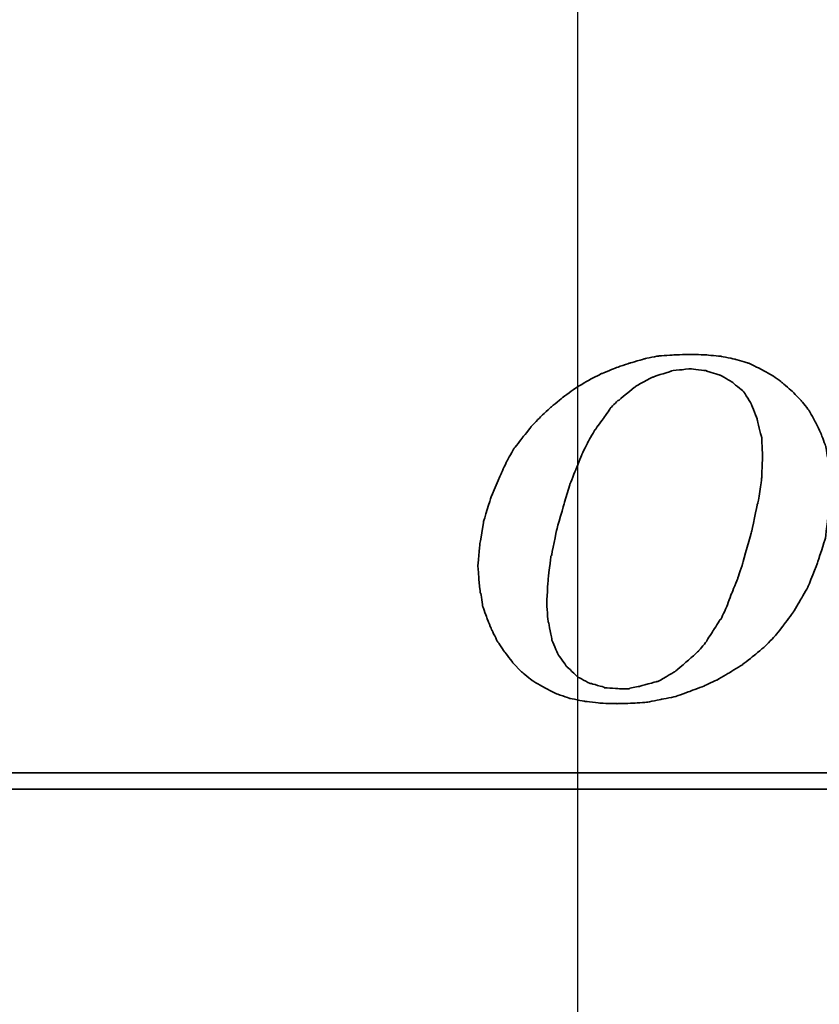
# Model space of a CAD drawing. Header units: millimetres. Extents: x 1362 to 1585, y 740 to 921.
# Tile 34 of 51: x 1563.41 to 1565.76, y 847.97 to 850.86. Entities that reach past the tile are written whole.
import ezdxf
from ezdxf.lldxf.tags import DXFTag

# ---------------------------------------------------------------- set-up
doc = ezdxf.new("R2010")
doc.units = ezdxf.units.MM
doc.header["$LTSCALE"] = 0.1
for name, color, linetype in [('CHA', 7, 'CONTINUOUS'), ('HID', 2, 'DASHED'), ('layer 1', 7, 'CONTINUOUS')]:
    doc.layers.add(name, color=color, linetype=linetype)
tags = doc.linetypes.add('DASHED', pattern=[25.72, 12.86, -12.86]).pattern_tags.tags
tags[6:7] = [DXFTag(74, 4), DXFTag(75, 0), DXFTag(340, '0'), DXFTag(46, 0.0), DXFTag(50, 0.0), DXFTag(44, 0.0), DXFTag(45, 0.0)]
tags[4:5] = [DXFTag(74, 4), DXFTag(75, 0), DXFTag(340, '0'), DXFTag(46, 0.0), DXFTag(50, 0.0), DXFTag(44, 0.0), DXFTag(45, 0.0)]

# ---------------------------------------------------------------- blocks, each defined once
blk = doc.blocks.new('TBI MOTION logo(完整正式版)')
at = {"layer": 'layer 1', "color": 22, "lineweight": 35}
for points, knots in [([(-11.34375, -6.98375), (-11.34375, -6.98375), (-10.91375, -7.43875), (-10.91375, -7.43875), (-10.91375, -7.43875), (-10.91375, -7.43875), (-10.38625, -7.87125), (-10.38625, -7.87125), (-10.38625, -7.87125), (-10.38625, -7.87125), (-9.81125, -8.20375), (-9.81125, -8.20375), (-9.81125, -8.20375), (-9.81125, -8.20375), (-9.21125, -8.51875), (-9.21125, -8.51875), (-9.21125, -8.51875), (-9.21125, -8.51875), (-8.51625, -8.75875), (-8.51625, -8.75875), (-8.51625, -8.75875), (-8.51625, -8.75875), (-7.77125, -8.90375), (-7.77125, -8.90375), (-7.77125, -8.90375), (-7.77125, -8.90375), (-6.97875, -8.99875), (-6.97875, -8.99875), (-6.97875, -8.99875), (-6.97875, -8.99875), (-6.14125, -9.02375), (-6.14125, -9.02375), (-6.14125, -9.02375), (-6.14125, -9.02375), (-5.37125, -8.99875), (-5.37125, -8.99875), (-5.37125, -8.99875), (-5.37125, -8.99875), (-4.65375, -8.94875), (-4.65375, -8.94875), (-4.65375, -8.94875), (-4.65375, -8.94875), (-3.93375, -8.80625), (-3.93375, -8.80625), (-3.93375, -8.80625), (-3.93375, -8.80625), (-3.21375, -8.66375), (-3.21375, -8.66375), (-3.21375, -8.66375), (-3.21375, -8.66375), (-2.49375, -8.39875), (-2.49375, -8.39875), (-2.49375, -8.39875), (-2.49375, -8.39875), (-1.79875, -8.13375), (-1.79875, -8.13375), (-1.79875, -8.13375), (-1.79875, -8.13375), (-1.17375, -7.84375), (-1.17375, -7.84375), (-1.17375, -7.84375), (-1.17375, -7.84375), (-0.52375, -7.46375), (-0.52375, -7.46375), (-0.52375, -7.46375), (-0.52375, -7.46375), (0.10124, -7.07875), (0.10124, -7.07875), (0.10124, -7.07875), (0.10124, -7.07875), (0.67625, -6.62375), (0.67625, -6.62375), (0.67625, -6.62375), (0.67625, -6.62375), (1.24874, -6.14375), (1.24874, -6.14375), (1.24874, -6.14375), (1.24874, -6.14375), (1.72874, -5.64125), (1.72874, -5.64125), (1.72874, -5.64125), (1.72874, -5.64125), (2.18624, -5.06375), (2.18624, -5.06375), (2.18624, -5.06375), (2.18624, -5.06375), (2.61625, -4.48874), (2.61625, -4.48874), (2.61625, -4.48874), (2.61625, -4.48874), (3.00125, -3.83874), (3.00125, -3.83874), (3.00125, -3.83874), (3.00125, -3.83874), (3.36124, -3.21374), (3.36124, -3.21374), (3.36124, -3.21374), (3.36124, -3.21374), (3.84374, -1.99125), (3.84374, -1.99125), (3.84374, -1.99125), (3.84374, -1.99125), (4.22625, -0.81875), (4.22625, -0.81875), (4.22625, -0.81875), (4.22625, -0.81875), (4.39125, 0.45624), (4.39125, 0.45624), (4.39125, 0.45624), (4.39125, 0.45624), (4.48874, 1.70124), (4.48874, 1.70124), (4.48874, 1.70124), (4.48874, 1.70124), (4.43874, 2.44625), (4.43874, 2.44625), (4.43874, 2.44625), (4.43874, 2.44625), (4.36874, 3.14125), (4.36874, 3.14125), (4.36874, 3.14125), (4.36874, 3.14125), (4.25125, 3.81125), (4.25125, 3.81125), (4.25125, 3.81125), (4.25125, 3.81125), (4.03124, 4.41125), (4.03124, 4.41125), (4.03124, 4.41125), (4.03124, 4.41125), (3.74374, 5.01125), (3.74374, 5.01125), (3.74374, 5.01125), (3.74374, 5.01125), (3.43124, 5.58875), (3.43124, 5.58875), (3.43124, 5.58875), (3.43124, 5.58875), (3.02625, 6.09125), (3.02625, 6.09125), (3.02625, 6.09125), (3.02625, 6.09125), (2.59374, 6.54875), (2.59374, 6.54875), (2.59374, 6.54875), (2.59374, 6.54875), (2.09124, 6.98125), (2.09124, 6.98125), (2.09124, 6.98125), (2.09124, 6.98125), (1.56124, 7.36625), (1.56124, 7.36625), (1.56124, 7.36625), (1.56124, 7.36625), (0.98624, 7.67625), (0.98624, 7.67625), (0.98624, 7.67625), (0.98624, 7.67625), (0.38624, 7.96375), (0.38624, 7.96375), (0.38624, 7.96375), (0.38624, 7.96375), (-0.25875, 8.15625), (-0.25875, 8.15625), (-0.25875, 8.15625), (-0.25875, 8.15625), (-0.98125, 8.30125), (-0.98125, 8.30125), (-0.98125, 8.30125), (-0.98125, 8.30125), (-1.70124, 8.37125), (-1.70124, 8.37125), (-1.70124, 8.37125), (-1.70124, 8.37125), (-2.49375, 8.39624), (-2.49375, 8.39624), (-2.49375, 8.39624), (-2.49375, 8.39624), (-3.28625, 8.37125), (-3.28625, 8.37125), (-3.28625, 8.37125), (-3.28625, 8.37125), (-4.05125, 8.32125), (-4.05125, 8.32125), (-4.05125, 8.32125), (-4.05125, 8.32125), (-4.77375, 8.18125), (-4.77375, 8.18125), (-4.77375, 8.18125), (-4.77375, 8.18125), (-5.51625, 7.96375), (-5.51625, 7.96375), (-5.51625, 7.96375), (-5.51625, 7.96375), (-6.21125, 7.72625), (-6.21125, 7.72625), (-6.21125, 7.72625), (-6.21125, 7.72625), (-6.92875, 7.43625), (-6.92875, 7.43625), (-6.92875, 7.43625), (-6.92875, 7.43625), (-7.57875, 7.10125), (-7.57875, 7.10125), (-7.57875, 7.10125), (-7.57875, 7.10125), (-8.24875, 6.69125), (-8.24875, 6.69125), (-8.24875, 6.69125), (-8.24875, 6.69125), (-8.84875, 6.26125), (-8.84875, 6.26125), (-8.84875, 6.26125), (-8.84875, 6.26125), (-9.42625, 5.78125), (-9.42625, 5.78125), (-9.42625, 5.78125), (-9.42625, 5.78125), (-9.95375, 5.30125), (-9.95375, 5.30125), (-9.95375, 5.30125), (-9.95375, 5.30125), (-10.43375, 4.79624), (-10.43375, 4.79624), (-10.43375, 4.79624), (-10.43375, 4.79624), (-10.88875, 4.22125), (-10.88875, 4.22125), (-10.88875, 4.22125), (-10.88875, 4.22125), (-11.29875, 3.69375), (-11.29875, 3.69375), (-11.29875, 3.69375), (-11.29875, 3.69375), (-11.63375, 3.09125), (-11.63375, 3.09125), (-11.63375, 3.09125), (-11.63375, 3.09125), (-11.91875, 2.49625), (-11.91875, 2.49625), (-11.91875, 2.49625), (-11.91875, 2.49625), (-12.44875, 1.24625), (-12.44875, 1.24625), (-12.44875, 1.24625), (-12.44875, 1.24625), (-12.80875, 0.06874), (-12.80875, 0.06874), (-12.80875, 0.06874), (-12.80875, 0.06874), (-12.99875, -1.07875), (-12.99875, -1.07875), (-12.99875, -1.07875), (-12.99875, -1.07875), (-13.09375, -2.18375), (-13.09375, -2.18375), (-13.09375, -2.18375), (-13.09375, -2.18375), (-13.04875, -2.85375), (-13.04875, -2.85375), (-13.04875, -2.85375), (-13.04875, -2.85375), (-12.97375, -3.50375), (-12.97375, -3.50375), (-12.97375, -3.50375), (-12.97375, -3.50375), (-12.95375, -3.50375), (-12.95375, -3.50375), (-12.95375, -3.50375), (-12.95375, -3.50375), (-12.85375, -4.17375), (-12.85375, -4.17375), (-12.85375, -4.17375), (-12.85375, -4.17375), (-12.63875, -4.77624), (-12.63875, -4.77624), (-12.63875, -4.77624), (-12.63875, -4.77624), (-12.39875, -5.35125), (-12.39875, -5.35125), (-12.39875, -5.35125), (-12.39875, -5.35125), (-12.11375, -5.92875), (-12.11375, -5.92875), (-12.11375, -5.92875), (-12.11375, -5.92875), (-11.75375, -6.45375), (-11.75375, -6.45375), (-11.75375, -6.45375), (-11.75375, -6.45375), (-11.34375, -6.98375), (-11.34375, -6.98375)], [0, 0, 0, 0, 0.01369863, 0.01369863, 0.01369863, 0.01369864, 0.02739726, 0.02739726, 0.02739726, 0.02739727, 0.04109589, 0.04109589, 0.04109589, 0.0410959, 0.05479452, 0.05479452, 0.05479452, 0.05479453, 0.06849315, 0.06849315, 0.06849315, 0.06849316, 0.08219178, 0.08219178, 0.08219178, 0.08219179, 0.09589041, 0.09589041, 0.09589041, 0.09589042, 0.10958904, 0.10958904, 0.10958904, 0.10958905, 0.12328767, 0.12328767, 0.12328767, 0.12328768, 0.1369863, 0.1369863, 0.1369863, 0.13698631, 0.15068493, 0.15068493, 0.15068493, 0.15068494, 0.16438356, 0.16438356, 0.16438356, 0.16438357, 0.17808219, 0.17808219, 0.17808219, 0.1780822, 0.19178082, 0.19178082, 0.19178082, 0.19178083, 0.20547945, 0.20547945, 0.20547945, 0.20547946, 0.21917808, 0.21917808, 0.21917808, 0.21917809, 0.23287671, 0.23287671, 0.23287671, 0.23287672, 0.24657534, 0.24657534, 0.24657534, 0.24657535, 0.26027397, 0.26027397, 0.26027397, 0.26027398, 0.2739726, 0.2739726, 0.2739726, 0.27397261, 0.28767123, 0.28767123, 0.28767123, 0.28767124, 0.30136986, 0.30136986, 0.30136986, 0.30136987, 0.31506849, 0.31506849, 0.31506849, 0.3150685, 0.32876712, 0.32876712, 0.32876712, 0.32876713, 0.34246575, 0.34246575, 0.34246575, 0.34246576, 0.35616438, 0.35616438, 0.35616438, 0.35616439, 0.36986301, 0.36986301, 0.36986301, 0.36986302, 0.38356164, 0.38356164, 0.38356164, 0.38356165, 0.39726027, 0.39726027, 0.39726027, 0.39726028, 0.4109589, 0.4109589, 0.4109589, 0.41095891, 0.42465753, 0.42465753, 0.42465753, 0.42465754, 0.43835616, 0.43835616, 0.43835616, 0.43835617, 0.45205479, 0.45205479, 0.45205479, 0.4520548, 0.46575342, 0.46575342, 0.46575342, 0.46575343, 0.47945205, 0.47945205, 0.47945205, 0.47945206, 0.49315068, 0.49315068, 0.49315068, 0.49315069, 0.50684932, 0.50684932, 0.50684932, 0.50684933, 0.52054795, 0.52054795, 0.52054795, 0.52054796, 0.53424658, 0.53424658, 0.53424658, 0.53424659, 0.54794521, 0.54794521, 0.54794521, 0.54794522, 0.56164384, 0.56164384, 0.56164384, 0.56164385, 0.57534247, 0.57534247, 0.57534247, 0.57534248, 0.5890411, 0.5890411, 0.5890411, 0.58904111, 0.60273973, 0.60273973, 0.60273973, 0.60273974, 0.61643836, 0.61643836, 0.61643836, 0.61643837, 0.63013699, 0.63013699, 0.63013699, 0.630137, 0.64383562, 0.64383562, 0.64383562, 0.64383563, 0.65753425, 0.65753425, 0.65753425, 0.65753426, 0.67123288, 0.67123288, 0.67123288, 0.67123289, 0.68493151, 0.68493151, 0.68493151, 0.68493152, 0.69863014, 0.69863014, 0.69863014, 0.69863015, 0.71232877, 0.71232877, 0.71232877, 0.71232878, 0.7260274, 0.7260274, 0.7260274, 0.72602741, 0.73972603, 0.73972603, 0.73972603, 0.73972604, 0.75342466, 0.75342466, 0.75342466, 0.75342467, 0.76712329, 0.76712329, 0.76712329, 0.7671233, 0.78082192, 0.78082192, 0.78082192, 0.78082193, 0.79452055, 0.79452055, 0.79452055, 0.79452056, 0.80821918, 0.80821918, 0.80821918, 0.80821919, 0.82191781, 0.82191781, 0.82191781, 0.82191782, 0.83561644, 0.83561644, 0.83561644, 0.83561645, 0.84931507, 0.84931507, 0.84931507, 0.84931508, 0.8630137, 0.8630137, 0.8630137, 0.86301371, 0.87671233, 0.87671233, 0.87671233, 0.87671234, 0.89041096, 0.89041096, 0.89041096, 0.89041097, 0.90410959, 0.90410959, 0.90410959, 0.9041096, 0.91780822, 0.91780822, 0.91780822, 0.91780823, 0.93150685, 0.93150685, 0.93150685, 0.93150686, 0.94520548, 0.94520548, 0.94520548, 0.94520549, 0.95890411, 0.95890411, 0.95890411, 0.95890412, 0.97260274, 0.97260274, 0.97260274, 0.97260275, 0.98630137, 0.98630137, 0.98630137, 0.98630138, 1, 1, 1, 1]), ([(-8.77875, 1.03124), (-8.77875, 1.03124), (-8.51625, 1.89625), (-8.51625, 1.89625), (-8.51625, 1.89625), (-8.51625, 1.89625), (-8.20375, 2.66375), (-8.20375, 2.66375), (-8.20375, 2.66375), (-8.20375, 2.66375), (-7.91625, 3.38125), (-7.91625, 3.38125), (-7.91625, 3.38125), (-7.91625, 3.38125), (-7.91625, 3.40624), (-7.91625, 3.40624), (-7.91625, 3.40624), (-7.91625, 3.40624), (-7.57875, 4.07624), (-7.57875, 4.07624), (-7.57875, 4.07624), (-7.57875, 4.07624), (-7.24375, 4.65125), (-7.24375, 4.65125), (-7.24375, 4.65125), (-7.24375, 4.65125), (-7.21875, 4.65125), (-7.21875, 4.65125), (-7.21875, 4.65125), (-7.21875, 4.65125), (-7.21875, 4.67624), (-7.21875, 4.67624), (-7.21875, 4.67624), (-7.21875, 4.67624), (-6.83625, 5.20375), (-6.83625, 5.20375), (-6.83625, 5.20375), (-6.83625, 5.20375), (-6.49875, 5.68625), (-6.49875, 5.68625), (-6.49875, 5.68625), (-6.49875, 5.68625), (-6.49875, 5.70625), (-6.49875, 5.70625), (-6.49875, 5.70625), (-6.49875, 5.70625), (-6.11625, 6.09125), (-6.11625, 6.09125), (-6.11625, 6.09125), (-6.11625, 6.09125), (-6.09125, 6.09125), (-6.09125, 6.09125), (-6.09125, 6.09125), (-6.09125, 6.09125), (-5.27375, 6.76625), (-5.27375, 6.76625), (-5.27375, 6.76625), (-5.27375, 6.76625), (-5.24875, 6.76625), (-5.24875, 6.76625), (-5.24875, 6.76625), (-5.24875, 6.76625), (-5.24875, 6.78625), (-5.24875, 6.78625), (-5.24875, 6.78625), (-5.24875, 6.78625), (-4.38875, 7.26624), (-4.38875, 7.26624), (-4.38875, 7.26624), (-4.38875, 7.26624), (-4.36125, 7.26624), (-4.36125, 7.26624), (-4.36125, 7.26624), (-4.36125, 7.26624), (-3.93375, 7.41125), (-3.93375, 7.41125), (-3.93375, 7.41125), (-3.93375, 7.41125), (-3.47375, 7.55625), (-3.47375, 7.55625), (-3.47375, 7.55625), (-3.47375, 7.55625), (-3.45375, 7.55625), (-3.45375, 7.55625), (-3.45375, 7.55625), (-3.45375, 7.55625), (-3.42875, 7.58124), (-3.42875, 7.58124), (-3.42875, 7.58124), (-3.42875, 7.58124), (-2.97375, 7.62625), (-2.97375, 7.62625), (-2.97375, 7.62625), (-2.97375, 7.62625), (-2.49375, 7.67625), (-2.49375, 7.67625), (-2.49375, 7.67625), (-2.49375, 7.67625), (-2.46875, 7.67625), (-2.46875, 7.67625), (-2.46875, 7.67625), (-2.46875, 7.67625), (-1.70124, 7.58124), (-1.70124, 7.58124), (-1.70124, 7.58124), (-1.70124, 7.58124), (-1.67875, 7.55625), (-1.67875, 7.55625), (-1.67875, 7.55625), (-1.67875, 7.55625), (-1.65375, 7.55625), (-1.65375, 7.55625), (-1.65375, 7.55625), (-1.65375, 7.55625), (-1.03125, 7.36625), (-1.03125, 7.36625), (-1.03125, 7.36625), (-1.03125, 7.36625), (-1.00625, 7.36625), (-1.00625, 7.36625), (-1.00625, 7.36625), (-1.00625, 7.36625), (-0.43124, 7.02624), (-0.43124, 7.02624), (-0.43124, 7.02624), (-0.43124, 7.02624), (-0.40625, 7.00624), (-0.40625, 7.00624), (-0.40625, 7.00624), (-0.40625, 7.00624), (0.12124, 6.57124), (0.12124, 6.57124), (0.12124, 6.57124), (0.12124, 6.57124), (0.14624, 6.54875), (0.14624, 6.54875), (0.14624, 6.54875), (0.14624, 6.54875), (0.17124, 6.52375), (0.17124, 6.52375), (0.17124, 6.52375), (0.17124, 6.52375), (0.55625, 5.89875), (0.55625, 5.89875), (0.55625, 5.89875), (0.55625, 5.89875), (0.55625, 5.87625), (0.55625, 5.87625), (0.55625, 5.87625), (0.55625, 5.87625), (0.84124, 5.15625), (0.84124, 5.15625), (0.84124, 5.15625), (0.84124, 5.15625), (0.84124, 5.13125), (0.84124, 5.13125), (0.84124, 5.13125), (0.84124, 5.13125), (1.03624, 4.31875), (1.03624, 4.31875), (1.03624, 4.31875), (1.03624, 4.31875), (1.05624, 4.31875), (1.05624, 4.31875), (1.05624, 4.31875), (1.05624, 4.31875), (1.05624, 4.29125), (1.05624, 4.29125), (1.05624, 4.29125), (1.05624, 4.29125), (1.10625, 3.33125), (1.10625, 3.33125), (1.10625, 3.33125), (1.10625, 3.33125), (1.10625, 3.30875), (1.10625, 3.30875), (1.10625, 3.30875), (1.10625, 3.30875), (1.05624, 2.20624), (1.05624, 2.20624), (1.05624, 2.20624), (1.05624, 2.20624), (1.05624, 2.18124), (1.05624, 2.18124), (1.05624, 2.18124), (1.05624, 2.18124), (0.86624, 0.93624), (0.86624, 0.93624), (0.86624, 0.93624), (0.86624, 0.93624), (0.84124, 0.93624), (0.84124, 0.93624), (0.84124, 0.93624), (0.84124, 0.93624), (0.55625, -0.45874), (0.55625, -0.45874), (0.55625, -0.45874), (0.55625, -0.45874), (0.12124, -1.99125), (0.12124, -1.99125), (0.12124, -1.99125), (0.12124, -1.99125), (0.12124, -2.01874), (0.12124, -2.01874), (0.12124, -2.01874), (0.12124, -2.01874), (-0.13874, -2.78375), (-0.13874, -2.78375), (-0.13874, -2.78375), (-0.13874, -2.78375), (-0.43124, -3.50375), (-0.43124, -3.50375), (-0.43124, -3.50375), (-0.43124, -3.50375), (-0.69375, -4.19875), (-0.69375, -4.19875), (-0.69375, -4.19875), (-0.69375, -4.19875), (-0.69375, -4.22375), (-0.69375, -4.22375), (-0.69375, -4.22375), (-0.69375, -4.22375), (-0.98125, -4.82374), (-0.98125, -4.82374), (-0.98125, -4.82374), (-0.98125, -4.82374), (-1.00625, -4.82374), (-1.00625, -4.82374), (-1.00625, -4.82374), (-1.00625, -4.82374), (-1.33875, -5.35125), (-1.33875, -5.35125), (-1.33875, -5.35125), (-1.33875, -5.35125), (-1.67875, -5.87875), (-1.67875, -5.87875), (-1.67875, -5.87875), (-1.67875, -5.87875), (-1.67875, -5.90375), (-1.67875, -5.90375), (-1.67875, -5.90375), (-1.67875, -5.90375), (-2.05875, -6.35875), (-2.05875, -6.35875), (-2.05875, -6.35875), (-2.05875, -6.35875), (-2.08375, -6.38375), (-2.08375, -6.38375), (-2.08375, -6.38375), (-2.08375, -6.38375), (-2.46875, -6.74375), (-2.46875, -6.74375), (-2.46875, -6.74375), (-2.46875, -6.74375), (-3.25875, -7.41625), (-3.25875, -7.41625), (-3.25875, -7.41625), (-3.25875, -7.41625), (-3.28625, -7.43875), (-3.28625, -7.43875), (-3.28625, -7.43875), (-3.28625, -7.43875), (-4.12375, -7.91875), (-4.12375, -7.91875), (-4.12375, -7.91875), (-4.12375, -7.91875), (-4.14875, -7.91875), (-4.14875, -7.91875), (-4.14875, -7.91875), (-4.14875, -7.91875), (-4.17125, -7.91875), (-4.17125, -7.91875), (-4.17125, -7.91875), (-4.17125, -7.91875), (-5.03375, -8.15875), (-5.03375, -8.15875), (-5.03375, -8.15875), (-5.03375, -8.15875), (-5.51625, -8.25625), (-5.51625, -8.25625), (-5.51625, -8.25625), (-5.51625, -8.25625), (-5.54125, -8.27875), (-5.54125, -8.27875), (-5.54125, -8.27875), (-5.54125, -8.27875), (-5.56375, -8.27875), (-5.56375, -8.27875), (-5.56375, -8.27875), (-5.56375, -8.27875), (-5.99625, -8.27875), (-5.99625, -8.27875), (-5.99625, -8.27875), (-5.99625, -8.27875), (-6.76375, -8.23125), (-6.76375, -8.23125), (-6.76375, -8.23125), (-6.76375, -8.23125), (-6.78875, -8.23125), (-6.78875, -8.23125), (-6.78875, -8.23125), (-6.78875, -8.23125), (-6.78875, -8.20375), (-6.78875, -8.20375), (-6.78875, -8.20375), (-6.78875, -8.20375), (-7.45875, -8.01375), (-7.45875, -8.01375), (-7.45875, -8.01375), (-7.45875, -8.01375), (-7.48375, -8.01375), (-7.48375, -8.01375), (-7.48375, -8.01375), (-7.48375, -8.01375), (-7.50875, -8.01375), (-7.50875, -8.01375), (-7.50875, -8.01375), (-7.50875, -8.01375), (-8.13125, -7.67875), (-8.13125, -7.67875), (-8.13125, -7.67875), (-8.13125, -7.67875), (-8.15625, -7.65375), (-8.15625, -7.65375), (-8.15625, -7.65375), (-8.15625, -7.65375), (-8.65875, -7.17375), (-8.65875, -7.17375), (-8.65875, -7.17375), (-8.65875, -7.17375), (-8.68375, -7.14875), (-8.68375, -7.14875), (-8.68375, -7.14875), (-8.68375, -7.14875), (-9.08875, -6.57375), (-9.08875, -6.57375), (-9.08875, -6.57375), (-9.08875, -6.57375), (-9.11375, -6.54875), (-9.11375, -6.54875), (-9.11375, -6.54875), (-9.11375, -6.54875), (-9.11375, -6.52875), (-9.11375, -6.52875), (-9.11375, -6.52875), (-9.11375, -6.52875), (-9.40375, -5.85375), (-9.40375, -5.85375), (-9.40375, -5.85375), (-9.40375, -5.85375), (-9.40375, -5.82875), (-9.40375, -5.82875), (-9.40375, -5.82875), (-9.40375, -5.82875), (-9.56875, -4.96875), (-9.56875, -4.96875), (-9.56875, -4.96875), (-9.56875, -4.96875), (-9.59375, -4.94375), (-9.59375, -4.94375), (-9.59375, -4.94375), (-9.59375, -4.94375), (-9.66375, -4.03375), (-9.66375, -4.03375), (-9.66375, -4.03375), (-9.66375, -4.03375), (-9.66375, -4.00875), (-9.66375, -4.00875), (-9.66375, -4.00875), (-9.66375, -4.00875), (-9.59375, -2.85375), (-9.59375, -2.85375), (-9.59375, -2.85375), (-9.59375, -2.85375), (-9.45125, -1.65875), (-9.45125, -1.65875), (-9.45125, -1.65875), (-9.45125, -1.65875), (-9.42625, -1.63375), (-9.42625, -1.63375), (-9.42625, -1.63375), (-9.42625, -1.63375), (-9.16125, -0.33875), (-9.16125, -0.33875), (-9.16125, -0.33875), (-9.16125, -0.33875), (-8.77875, 1.00624), (-8.77875, 1.00624), (-8.77875, 1.00624), (-8.77875, 1.00624), (-8.77875, 1.03124), (-8.77875, 1.03124)], [0, 0, 0, 0, 0.01020408, 0.01020408, 0.01020408, 0.01020409, 0.02040816, 0.02040816, 0.02040816, 0.02040817, 0.03061224, 0.03061224, 0.03061224, 0.03061225, 0.04081633, 0.04081633, 0.04081633, 0.04081634, 0.05102041, 0.05102041, 0.05102041, 0.05102042, 0.06122449, 0.06122449, 0.06122449, 0.0612245, 0.07142857, 0.07142857, 0.07142857, 0.07142858, 0.08163265, 0.08163265, 0.08163265, 0.08163266, 0.09183673, 0.09183673, 0.09183673, 0.09183674, 0.10204082, 0.10204082, 0.10204082, 0.10204083, 0.1122449, 0.1122449, 0.1122449, 0.11224491, 0.12244898, 0.12244898, 0.12244898, 0.12244899, 0.13265306, 0.13265306, 0.13265306, 0.13265307, 0.14285714, 0.14285714, 0.14285714, 0.14285715, 0.15306122, 0.15306122, 0.15306122, 0.15306123, 0.16326531, 0.16326531, 0.16326531, 0.16326532, 0.17346939, 0.17346939, 0.17346939, 0.1734694, 0.18367347, 0.18367347, 0.18367347, 0.18367348, 0.19387755, 0.19387755, 0.19387755, 0.19387756, 0.20408163, 0.20408163, 0.20408163, 0.20408164, 0.21428571, 0.21428571, 0.21428571, 0.21428572, 0.2244898, 0.2244898, 0.2244898, 0.22448981, 0.23469388, 0.23469388, 0.23469388, 0.23469389, 0.24489796, 0.24489796, 0.24489796, 0.24489797, 0.25510204, 0.25510204, 0.25510204, 0.25510205, 0.26530612, 0.26530612, 0.26530612, 0.26530613, 0.2755102, 0.2755102, 0.2755102, 0.27551021, 0.28571429, 0.28571429, 0.28571429, 0.2857143, 0.29591837, 0.29591837, 0.29591837, 0.29591838, 0.30612245, 0.30612245, 0.30612245, 0.30612246, 0.31632653, 0.31632653, 0.31632653, 0.31632654, 0.32653061, 0.32653061, 0.32653061, 0.32653062, 0.33673469, 0.33673469, 0.33673469, 0.3367347, 0.34693878, 0.34693878, 0.34693878, 0.34693879, 0.35714286, 0.35714286, 0.35714286, 0.35714287, 0.36734694, 0.36734694, 0.36734694, 0.36734695, 0.37755102, 0.37755102, 0.37755102, 0.37755103, 0.3877551, 0.3877551, 0.3877551, 0.38775511, 0.39795918, 0.39795918, 0.39795918, 0.39795919, 0.40816327, 0.40816327, 0.40816327, 0.40816328, 0.41836735, 0.41836735, 0.41836735, 0.41836736, 0.42857143, 0.42857143, 0.42857143, 0.42857144, 0.43877551, 0.43877551, 0.43877551, 0.43877552, 0.44897959, 0.44897959, 0.44897959, 0.4489796, 0.45918367, 0.45918367, 0.45918367, 0.45918368, 0.46938776, 0.46938776, 0.46938776, 0.46938777, 0.47959184, 0.47959184, 0.47959184, 0.47959185, 0.48979592, 0.48979592, 0.48979592, 0.48979593, 0.5, 0.5, 0.5, 0.50000001, 0.51020408, 0.51020408, 0.51020408, 0.51020409, 0.52040816, 0.52040816, 0.52040816, 0.52040817, 0.53061224, 0.53061224, 0.53061224, 0.53061225, 0.54081633, 0.54081633, 0.54081633, 0.54081634, 0.55102041, 0.55102041, 0.55102041, 0.55102042, 0.56122449, 0.56122449, 0.56122449, 0.5612245, 0.57142857, 0.57142857, 0.57142857, 0.57142858, 0.58163265, 0.58163265, 0.58163265, 0.58163266, 0.59183673, 0.59183673, 0.59183673, 0.59183674, 0.60204082, 0.60204082, 0.60204082, 0.60204083, 0.6122449, 0.6122449, 0.6122449, 0.61224491, 0.62244898, 0.62244898, 0.62244898, 0.62244899, 0.63265306, 0.63265306, 0.63265306, 0.63265307, 0.64285714, 0.64285714, 0.64285714, 0.64285715, 0.65306122, 0.65306122, 0.65306122, 0.65306123, 0.66326531, 0.66326531, 0.66326531, 0.66326532, 0.67346939, 0.67346939, 0.67346939, 0.6734694, 0.68367347, 0.68367347, 0.68367347, 0.68367348, 0.69387755, 0.69387755, 0.69387755, 0.69387756, 0.70408163, 0.70408163, 0.70408163, 0.70408164, 0.71428571, 0.71428571, 0.71428571, 0.71428572, 0.7244898, 0.7244898, 0.7244898, 0.72448981, 0.73469388, 0.73469388, 0.73469388, 0.73469389, 0.74489796, 0.74489796, 0.74489796, 0.74489797, 0.75510204, 0.75510204, 0.75510204, 0.75510205, 0.76530612, 0.76530612, 0.76530612, 0.76530613, 0.7755102, 0.7755102, 0.7755102, 0.77551021, 0.78571429, 0.78571429, 0.78571429, 0.7857143, 0.79591837, 0.79591837, 0.79591837, 0.79591838, 0.80612245, 0.80612245, 0.80612245, 0.80612246, 0.81632653, 0.81632653, 0.81632653, 0.81632654, 0.82653061, 0.82653061, 0.82653061, 0.82653062, 0.83673469, 0.83673469, 0.83673469, 0.8367347, 0.84693878, 0.84693878, 0.84693878, 0.84693879, 0.85714286, 0.85714286, 0.85714286, 0.85714287, 0.86734694, 0.86734694, 0.86734694, 0.86734695, 0.87755102, 0.87755102, 0.87755102, 0.87755103, 0.8877551, 0.8877551, 0.8877551, 0.88775511, 0.89795918, 0.89795918, 0.89795918, 0.89795919, 0.90816327, 0.90816327, 0.90816327, 0.90816328, 0.91836735, 0.91836735, 0.91836735, 0.91836736, 0.92857143, 0.92857143, 0.92857143, 0.92857144, 0.93877551, 0.93877551, 0.93877551, 0.93877552, 0.94897959, 0.94897959, 0.94897959, 0.9489796, 0.95918367, 0.95918367, 0.95918367, 0.95918368, 0.96938776, 0.96938776, 0.96938776, 0.96938777, 0.97959184, 0.97959184, 0.97959184, 0.97959185, 0.98979592, 0.98979592, 0.98979592, 0.98979593, 1, 1, 1, 1]), ([(75.90875, -9.47875), (75.90875, -9.47875), (75.90875, -12.28625), (75.90875, -12.28625), (75.90875, -12.28625), (75.90875, -12.28625), (75.90875, -12.47875), (75.90875, -12.47875), (75.90875, -12.47875), (75.90875, -12.47875), (75.71625, -12.47875), (75.71625, -12.47875), (75.71625, -12.47875), (75.71625, -12.47875), (-88.32875, -12.47875), (-88.32875, -12.47875), (-88.32875, -12.47875), (-88.32875, -12.47875), (-88.32875, -13.29375), (-88.32875, -13.29375), (-88.32875, -13.29375), (-88.32875, -13.29375), (82.89125, -13.29375), (82.89125, -13.29375), (82.89125, -13.29375), (82.89125, -13.29375), (75.90875, -9.47875), (75.90875, -9.47875)], [0, 0, 0, 0, 0.14285714, 0.14285714, 0.14285714, 0.14285715, 0.28571429, 0.28571429, 0.28571429, 0.2857143, 0.42857143, 0.42857143, 0.42857143, 0.42857144, 0.57142857, 0.57142857, 0.57142857, 0.57142858, 0.71428571, 0.71428571, 0.71428571, 0.71428572, 0.85714286, 0.85714286, 0.85714286, 0.85714287, 1, 1, 1, 1])]:
    blk.add_open_spline(points, degree=3, knots=knots, dxfattribs=at)

msp = doc.modelspace()

# ---------------------------------------------------------------- linework, layer by layer
at = {"layer": 'HID', "color": 0, "linetype": 'DASHED'}
msp.add_line((1565.0533, 813.7218), (1565.0533, 879.2218), dxfattribs=at)

# ---------------------------------------------------------------- block references
at = {"layer": 'CHA', "xscale": 0.0588462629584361, "yscale": 0.0588462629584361, "zscale": 0.0588462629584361}
msp.add_blockref('TBI MOTION logo(完整正式版)', (1565.5301, 849.3872), dxfattribs=at)

doc.saveas('drawing.dxf')
